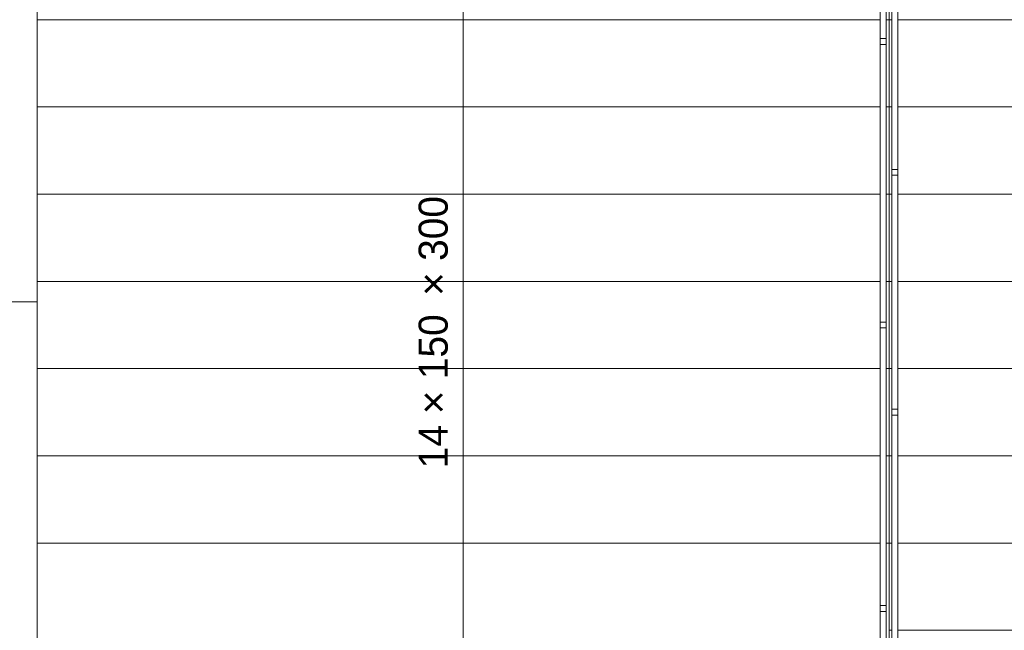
# Model space of a CAD drawing. Header units: millimetres. Extents: x -13540 to 53600, y -37870 to 10383.
# Tile 5 of 26: x -10960 to -7574, y -6070 to -3970. Entities that reach past the tile are written whole.
import ezdxf

# ---------------------------------------------------------------- set-up
doc = ezdxf.new("R2010")
doc.units = ezdxf.units.MM
doc.header["$MEASUREMENT"] = 0
doc.set_wipeout_variables(frame=1)
doc.linetypes.add('Wipeout_Contour', pattern=[1000, 0, -1000])
for name, color, linetype in [('02_Zdi VNĚJŠÍ - nosné.obálka', 7, 'Continuous'), ('04_Schodiště', 7, 'Continuous'), ('05_Zábradlí', 7, 'Continuous'), ('Nové_04_Schodiště', 7, 'Continuous'), ('Nové_05_Zábradlí', 7, 'Continuous'), ('Nové_Výplně - Povrchové', 7, 'Continuous'), ('Otvory – Okna', 7, 'Continuous'), ('Výplně - Povrchové', 7, 'Continuous')]:
    doc.layers.add(name, color=color, linetype=linetype)

msp = doc.modelspace()

# ---------------------------------------------------------------- linework, layer by layer
at = {"layer": '04_Schodiště', "color": 251, "linetype": 'Continuous', "lineweight": 0}
for p, q in [((-10900, -3670), (-10900, -7870)), ((-7970, -4870), (-7970, -7870)), ((-4900, -4870), (-7970, -4870))]:
    msp.add_line(p, q, dxfattribs=at)

# ---------------------------------------------------------------- next in the draw order: wipeouts: each hides what was drawn before it
at = {"color": 251, "linetype": 'Wipeout_Contour', "lineweight": 0, "ltscale": 32871.497026}
msp.add_wipeout([(-7970, -4870), (-7970, -5170), (-4900, -5170), (-4900, -4870)], dxfattribs=at).dxf.layer = 'Výplně - Povrchové'

# ---------------------------------------------------------------- next in the draw order: linework, layer by layer
at = {"layer": '04_Schodiště', "color": 251, "linetype": 'Continuous', "lineweight": 0}
for p, q in [((-7970, -4870), (-7970, -5170)), ((-4900, -4870), (-7970, -4870)), ((-7970, -5170), (-4900, -5170))]:
    msp.add_line(p, q, dxfattribs=at)

# ---------------------------------------------------------------- next in the draw order: wipeouts: each hides what was drawn before it
at = {"color": 251, "linetype": 'Wipeout_Contour', "lineweight": 0, "ltscale": 33633.211958}
msp.add_wipeout([(-7970, -5170), (-7970, -5470), (-4900, -5470), (-4900, -5170)], dxfattribs=at).dxf.layer = 'Výplně - Povrchové'

# ---------------------------------------------------------------- next in the draw order: linework, layer by layer
at = {"layer": '04_Schodiště', "color": 251, "linetype": 'Continuous', "lineweight": 0}
for p, q in [((-7970, -5170), (-7970, -5470)), ((-4900, -5170), (-7970, -5170)), ((-7970, -5470), (-4900, -5470))]:
    msp.add_line(p, q, dxfattribs=at)

# ---------------------------------------------------------------- next in the draw order: wipeouts: each hides what was drawn before it
at = {"color": 251, "linetype": 'Wipeout_Contour', "lineweight": 0, "ltscale": 34419.369698}
msp.add_wipeout([(-7970, -5470), (-7970, -5770), (-4900, -5770), (-4900, -5470)], dxfattribs=at).dxf.layer = 'Výplně - Povrchové'

# ---------------------------------------------------------------- next in the draw order: linework, layer by layer
at = {"layer": '04_Schodiště', "color": 251, "linetype": 'Continuous', "lineweight": 0}
for p, q in [((-7970, -5470), (-7970, -5770)), ((-4900, -5470), (-7970, -5470)), ((-7970, -5770), (-4900, -5770))]:
    msp.add_line(p, q, dxfattribs=at)

# ---------------------------------------------------------------- next in the draw order: wipeouts: each hides what was drawn before it
at = {"color": 251, "linetype": 'Wipeout_Contour', "lineweight": 0, "ltscale": 35228.305892}
msp.add_wipeout([(-7970, -5770), (-7970, -6070), (-4900, -6070), (-4900, -5770)], dxfattribs=at).dxf.layer = 'Výplně - Povrchové'

# ---------------------------------------------------------------- next in the draw order: linework, layer by layer
at = {"layer": '04_Schodiště', "color": 251, "linetype": 'Continuous', "lineweight": 0}
for p, q in [((-7970, -7870), (-7970, -3670)), ((-7970, -5770), (-7970, -6070)), ((-4900, -5770), (-7970, -5770)), ((-7970, -6070), (-4900, -6070))]:
    msp.add_line(p, q, dxfattribs=at)

# ---------------------------------------------------------------- next in the draw order: wipeouts: each hides what was drawn before it
at = {"color": 251, "linetype": 'Wipeout_Contour', "lineweight": 0, "ltscale": 44666.716214}
msp.add_wipeout([(-7970, -5770), (-10900, -5770), (-10900, -6070), (-7970, -6070)], dxfattribs=at).dxf.layer = 'Výplně - Povrchové'

# ---------------------------------------------------------------- next in the draw order: linework, layer by layer
at = {"layer": '04_Schodiště', "color": 251, "linetype": 'Continuous', "lineweight": 0}
for p, q in [((-7970, -5770), (-10900, -5770)), ((-10900, -5770), (-10900, -6070)), ((-7970, -6070), (-7970, -5770))]:
    msp.add_line(p, q, dxfattribs=at)

# ---------------------------------------------------------------- next in the draw order: wipeouts: each hides what was drawn before it
at = {"color": 251, "linetype": 'Wipeout_Contour', "lineweight": 0, "ltscale": 44034.328458}
msp.add_wipeout([(-7970, -5470), (-10900, -5470), (-10900, -5770), (-7970, -5770)], dxfattribs=at).dxf.layer = 'Výplně - Povrchové'

# ---------------------------------------------------------------- next in the draw order: linework, layer by layer
at = {"layer": '04_Schodiště', "color": 251, "linetype": 'Continuous', "lineweight": 0}
for p, q in [((-7970, -5470), (-10900, -5470)), ((-10900, -5470), (-10900, -5770)), ((-7970, -5770), (-7970, -5470)), ((-10900, -5770), (-7970, -5770))]:
    msp.add_line(p, q, dxfattribs=at)

# ---------------------------------------------------------------- next in the draw order: wipeouts: each hides what was drawn before it
at = {"color": 251, "linetype": 'Wipeout_Contour', "lineweight": 0, "ltscale": 43425.869105}
msp.add_wipeout([(-7970, -5170), (-10900, -5170), (-10900, -5470), (-7970, -5470)], dxfattribs=at).dxf.layer = 'Výplně - Povrchové'

# ---------------------------------------------------------------- next in the draw order: linework, layer by layer
at = {"layer": '04_Schodiště', "color": 251, "linetype": 'Continuous', "lineweight": 0}
for p, q in [((-7970, -5170), (-10900, -5170)), ((-10900, -5170), (-10900, -5470)), ((-7970, -5470), (-7970, -5170)), ((-10900, -5470), (-7970, -5470))]:
    msp.add_line(p, q, dxfattribs=at)

# ---------------------------------------------------------------- next in the draw order: wipeouts: each hides what was drawn before it
at = {"color": 251, "linetype": 'Wipeout_Contour', "lineweight": 0, "ltscale": 42842.394277}
msp.add_wipeout([(-7970, -4870), (-10900, -4870), (-10900, -5170), (-7970, -5170)], dxfattribs=at).dxf.layer = 'Výplně - Povrchové'

# ---------------------------------------------------------------- next in the draw order: linework, layer by layer
at = {"layer": '04_Schodiště', "color": 251, "linetype": 'Continuous', "lineweight": 0}
for p, q in [((-7970, -4870), (-10900, -4870)), ((-10900, -4870), (-10900, -5170)), ((-7970, -5170), (-7970, -4870)), ((-10900, -5170), (-7970, -5170))]:
    msp.add_line(p, q, dxfattribs=at)

# ---------------------------------------------------------------- next in the draw order: wipeouts: each hides what was drawn before it
at = {"color": 251, "linetype": 'Wipeout_Contour', "lineweight": 0, "ltscale": 42284.979672}
msp.add_wipeout([(-7970, -4570), (-10900, -4570), (-10900, -4870), (-7970, -4870)], dxfattribs=at).dxf.layer = 'Výplně - Povrchové'

# ---------------------------------------------------------------- next in the draw order: linework, layer by layer
at = {"layer": '04_Schodiště', "color": 251, "linetype": 'Continuous', "lineweight": 0}
for p, q in [((-7970, -4570), (-10900, -4570)), ((-10900, -4570), (-10900, -4870)), ((-7970, -4870), (-7970, -4570)), ((-10900, -4870), (-7970, -4870))]:
    msp.add_line(p, q, dxfattribs=at)

# ---------------------------------------------------------------- next in the draw order: wipeouts: each hides what was drawn before it
at = {"color": 251, "linetype": 'Wipeout_Contour', "lineweight": 0, "ltscale": 41754.715286}
msp.add_wipeout([(-7970, -4270), (-10900, -4270), (-10900, -4570), (-7970, -4570)], dxfattribs=at).dxf.layer = 'Výplně - Povrchové'

# ---------------------------------------------------------------- next in the draw order: linework, layer by layer
at = {"layer": '04_Schodiště', "color": 251, "linetype": 'Continuous', "lineweight": 0}
for p, q in [((-7970, -4270), (-10900, -4270)), ((-10900, -4270), (-10900, -4570)), ((-7970, -4570), (-7970, -4270)), ((-10900, -4570), (-7970, -4570))]:
    msp.add_line(p, q, dxfattribs=at)

# ---------------------------------------------------------------- next in the draw order: wipeouts: each hides what was drawn before it
at = {"color": 251, "linetype": 'Wipeout_Contour', "lineweight": 0, "ltscale": 41252.699182}
msp.add_wipeout([(-7970, -3970), (-10900, -3970), (-10900, -4270), (-7970, -4270)], dxfattribs=at).dxf.layer = 'Výplně - Povrchové'

# ---------------------------------------------------------------- next in the draw order: linework, layer by layer
at = {"layer": '04_Schodiště', "color": 251, "linetype": 'Continuous', "lineweight": 0}
for p, q in [((-7970, -3970), (-10900, -3970)), ((-10900, -3970), (-10900, -4270)), ((-7970, -4270), (-7970, -3970)), ((-10900, -4270), (-7970, -4270))]:
    msp.add_line(p, q, dxfattribs=at)

# ---------------------------------------------------------------- next in the draw order: wipeouts: each hides what was drawn before it
at = {"color": 251, "linetype": 'Wipeout_Contour', "lineweight": 0, "ltscale": 61047.941675}
msp.add_wipeout([(-10900, -3970), (-7970, -3970), (-7970, -3670), (-7970, -3660), (-10900, -3660), (-10900, -3670)], dxfattribs=at).dxf.layer = 'Výplně - Povrchové'

# ---------------------------------------------------------------- next in the draw order: linework, layer by layer
at = {"layer": '04_Schodiště', "color": 251, "linetype": 'Continuous', "lineweight": 0}
for p, q in [((-10900, -3670), (-10900, -3970)), ((-7970, -3970), (-7970, -3670)), ((-10900, -3970), (-7970, -3970)), ((-9435, -3970), (-9485, -4020)), ((-9435, -7570), (-9435, -3970)), ((-9385, -4020), (-9435, -3970))]:
    msp.add_line(p, q, dxfattribs=at)
at = {"layer": 'Nové_04_Schodiště', "color": 251, "linetype": 'Continuous', "lineweight": 0}
for p, q in [((-10900, -3070), (-10900, -6970)), ((-7970, -3670), (-7970, -6970))]:
    msp.add_line(p, q, dxfattribs=at)

# ---------------------------------------------------------------- next in the draw order: wipeouts: each hides what was drawn before it
at = {"color": 251, "linetype": 'Wipeout_Contour', "lineweight": 0, "ltscale": 30751.482313}
msp.add_wipeout([(-7970, -3970), (-7970, -4270), (-4900, -4270), (-4900, -3970)], dxfattribs=at).dxf.layer = 'Nové_Výplně - Povrchové'

# ---------------------------------------------------------------- next in the draw order: linework, layer by layer
at = {"layer": 'Nové_04_Schodiště', "color": 251, "linetype": 'Continuous', "lineweight": 0}
for p, q in [((-7970, -3970), (-7970, -4270)), ((-4900, -3970), (-7970, -3970)), ((-7970, -4270), (-4900, -4270))]:
    msp.add_line(p, q, dxfattribs=at)

# ---------------------------------------------------------------- next in the draw order: wipeouts: each hides what was drawn before it
at = {"color": 251, "linetype": 'Wipeout_Contour', "lineweight": 0, "ltscale": 31428.660322}
msp.add_wipeout([(-7970, -4270), (-7970, -4570), (-4900, -4570), (-4900, -4270)], dxfattribs=at).dxf.layer = 'Nové_Výplně - Povrchové'

# ---------------------------------------------------------------- next in the draw order: linework, layer by layer
at = {"layer": 'Nové_04_Schodiště', "color": 251, "linetype": 'Continuous', "lineweight": 0}
for p, q in [((-7970, -4270), (-7970, -4570)), ((-4900, -4270), (-7970, -4270)), ((-7970, -4570), (-4900, -4570))]:
    msp.add_line(p, q, dxfattribs=at)

# ---------------------------------------------------------------- next in the draw order: wipeouts: each hides what was drawn before it
at = {"color": 251, "linetype": 'Wipeout_Contour', "lineweight": 0, "ltscale": 32136.010062}
msp.add_wipeout([(-7970, -4570), (-7970, -4870), (-4900, -4870), (-4900, -4570)], dxfattribs=at).dxf.layer = 'Nové_Výplně - Povrchové'

# ---------------------------------------------------------------- next in the draw order: linework, layer by layer
at = {"layer": 'Nové_04_Schodiště', "color": 251, "linetype": 'Continuous', "lineweight": 0}
for p, q in [((-7970, -4570), (-7970, -4870)), ((-4900, -4570), (-7970, -4570)), ((-7970, -4870), (-4900, -4870))]:
    msp.add_line(p, q, dxfattribs=at)

# ---------------------------------------------------------------- next in the draw order: wipeouts: each hides what was drawn before it
at = {"color": 251, "linetype": 'Wipeout_Contour', "lineweight": 0, "ltscale": 32871.497026}
msp.add_wipeout([(-7970, -4870), (-7970, -5170), (-4900, -5170), (-4900, -4870)], dxfattribs=at).dxf.layer = 'Nové_Výplně - Povrchové'

# ---------------------------------------------------------------- next in the draw order: linework, layer by layer
at = {"layer": 'Nové_04_Schodiště', "color": 251, "linetype": 'Continuous', "lineweight": 0}
for p, q in [((-7970, -4870), (-7970, -5170)), ((-4900, -4870), (-7970, -4870)), ((-7970, -5170), (-4900, -5170))]:
    msp.add_line(p, q, dxfattribs=at)

# ---------------------------------------------------------------- next in the draw order: wipeouts: each hides what was drawn before it
at = {"color": 251, "linetype": 'Wipeout_Contour', "lineweight": 0, "ltscale": 33633.211958}
msp.add_wipeout([(-7970, -5170), (-7970, -5470), (-4900, -5470), (-4900, -5170)], dxfattribs=at).dxf.layer = 'Nové_Výplně - Povrchové'

# ---------------------------------------------------------------- next in the draw order: linework, layer by layer
at = {"layer": 'Nové_04_Schodiště', "color": 251, "linetype": 'Continuous', "lineweight": 0}
for p, q in [((-7970, -5170), (-7970, -5470)), ((-4900, -5170), (-7970, -5170)), ((-7970, -5470), (-4900, -5470))]:
    msp.add_line(p, q, dxfattribs=at)

# ---------------------------------------------------------------- next in the draw order: wipeouts: each hides what was drawn before it
at = {"color": 251, "linetype": 'Wipeout_Contour', "lineweight": 0, "ltscale": 34419.369698}
msp.add_wipeout([(-7970, -5470), (-7970, -5770), (-4900, -5770), (-4900, -5470)], dxfattribs=at).dxf.layer = 'Nové_Výplně - Povrchové'

# ---------------------------------------------------------------- next in the draw order: linework, layer by layer
at = {"layer": 'Nové_04_Schodiště', "color": 251, "linetype": 'Continuous', "lineweight": 0}
for p, q in [((-7970, -5470), (-7970, -5770)), ((-4900, -5470), (-7970, -5470)), ((-7970, -5770), (-4900, -5770))]:
    msp.add_line(p, q, dxfattribs=at)

# ---------------------------------------------------------------- next in the draw order: wipeouts: each hides what was drawn before it
at = {"color": 251, "linetype": 'Wipeout_Contour', "lineweight": 0, "ltscale": 35228.305892}
msp.add_wipeout([(-7970, -5770), (-7970, -6070), (-4900, -6070), (-4900, -5770)], dxfattribs=at).dxf.layer = 'Nové_Výplně - Povrchové'

# ---------------------------------------------------------------- next in the draw order: linework, layer by layer
at = {"layer": 'Nové_04_Schodiště', "color": 251, "linetype": 'Continuous', "lineweight": 0}
for p, q in [((-7970, -6970), (-7970, -3070)), ((-7970, -5770), (-7970, -6070)), ((-4900, -5770), (-7970, -5770)), ((-7970, -6070), (-4900, -6070))]:
    msp.add_line(p, q, dxfattribs=at)

# ---------------------------------------------------------------- next in the draw order: wipeouts: each hides what was drawn before it
at = {"color": 251, "linetype": 'Wipeout_Contour', "lineweight": 0, "ltscale": 44666.716213}
msp.add_wipeout([(-7970, -5770), (-10900, -5770), (-10900, -6070), (-7970, -6070)], dxfattribs=at).dxf.layer = 'Nové_Výplně - Povrchové'

# ---------------------------------------------------------------- next in the draw order: linework, layer by layer
at = {"layer": 'Nové_04_Schodiště', "color": 251, "linetype": 'Continuous', "lineweight": 0}
for p, q in [((-7970, -5770), (-10900, -5770)), ((-10900, -5770), (-10900, -6070)), ((-7970, -6070), (-7970, -5770))]:
    msp.add_line(p, q, dxfattribs=at)

# ---------------------------------------------------------------- next in the draw order: wipeouts: each hides what was drawn before it
at = {"color": 251, "linetype": 'Wipeout_Contour', "lineweight": 0, "ltscale": 44034.328458}
msp.add_wipeout([(-7970, -5470), (-10900, -5470), (-10900, -5770), (-7970, -5770)], dxfattribs=at).dxf.layer = 'Nové_Výplně - Povrchové'

# ---------------------------------------------------------------- next in the draw order: linework, layer by layer
at = {"layer": 'Nové_04_Schodiště', "color": 251, "linetype": 'Continuous', "lineweight": 0}
for p, q in [((-7970, -5470), (-10900, -5470)), ((-10900, -5470), (-10900, -5770)), ((-7970, -5770), (-7970, -5470)), ((-10900, -5770), (-7970, -5770))]:
    msp.add_line(p, q, dxfattribs=at)

# ---------------------------------------------------------------- next in the draw order: wipeouts: each hides what was drawn before it
at = {"color": 251, "linetype": 'Wipeout_Contour', "lineweight": 0, "ltscale": 43425.869105}
msp.add_wipeout([(-7970, -5170), (-10900, -5170), (-10900, -5470), (-7970, -5470)], dxfattribs=at).dxf.layer = 'Nové_Výplně - Povrchové'

# ---------------------------------------------------------------- next in the draw order: linework, layer by layer
at = {"layer": 'Nové_04_Schodiště', "color": 251, "linetype": 'Continuous', "lineweight": 0}
for p, q in [((-7970, -5170), (-10900, -5170)), ((-10900, -5170), (-10900, -5470)), ((-7970, -5470), (-7970, -5170)), ((-10900, -5470), (-7970, -5470))]:
    msp.add_line(p, q, dxfattribs=at)

# ---------------------------------------------------------------- next in the draw order: wipeouts: each hides what was drawn before it
at = {"color": 251, "linetype": 'Wipeout_Contour', "lineweight": 0, "ltscale": 42842.394277}
msp.add_wipeout([(-7970, -4870), (-10900, -4870), (-10900, -5170), (-7970, -5170)], dxfattribs=at).dxf.layer = 'Nové_Výplně - Povrchové'

# ---------------------------------------------------------------- next in the draw order: linework, layer by layer
at = {"layer": '02_Zdi VNĚJŠÍ - nosné.obálka', "color": 251, "linetype": 'Continuous', "lineweight": 0}
msp.add_line((-11380, -4940.8), (-10900, -4940.8), dxfattribs=at)
at = {"layer": 'Nové_04_Schodiště', "color": 251, "linetype": 'Continuous', "lineweight": 0}
for p, q in [((-7970, -4870), (-10900, -4870)), ((-10900, -4870), (-10900, -5170)), ((-7970, -5170), (-7970, -4870)), ((-10900, -5170), (-7970, -5170))]:
    msp.add_line(p, q, dxfattribs=at)
at = {"layer": 'Otvory – Okna', "color": 251, "linetype": 'Continuous', "lineweight": 0}
for p, q in [((-11380, -4940.8), (-10900, -4940.8)), ((-10900, -4940.8), (-10900, -7240.8))]:
    msp.add_line(p, q, dxfattribs=at)

# ---------------------------------------------------------------- next in the draw order: texts
at = {"layer": 'Nové_04_Schodiště', "color": 7, "lineweight": 25, "insert": (-9435, -5020), "char_height": 100, "attachment_point": 2, "rotation": 90}
msp.add_mtext('\\A1;\\pt0,1550;{\\H0.66x;\\S^  ;\\S^  ;\\S^  ;}', dxfattribs=at)

# ---------------------------------------------------------------- next in the draw order: wipeouts: each hides what was drawn before it
at = {"color": 251, "linetype": 'Wipeout_Contour', "lineweight": 0, "ltscale": 42284.979672}
msp.add_wipeout([(-7970, -4570), (-10900, -4570), (-10900, -4870), (-7970, -4870)], dxfattribs=at).dxf.layer = 'Nové_Výplně - Povrchové'

# ---------------------------------------------------------------- next in the draw order: linework, layer by layer
at = {"layer": 'Nové_04_Schodiště', "color": 251, "linetype": 'Continuous', "lineweight": 0}
for p, q in [((-7970, -4570), (-10900, -4570)), ((-10900, -4570), (-10900, -4870)), ((-7970, -4870), (-7970, -4570)), ((-10900, -4870), (-7970, -4870))]:
    msp.add_line(p, q, dxfattribs=at)

# ---------------------------------------------------------------- next in the draw order: wipeouts: each hides what was drawn before it
at = {"color": 251, "linetype": 'Wipeout_Contour', "lineweight": 0, "ltscale": 41754.715286}
msp.add_wipeout([(-7970, -4270), (-10900, -4270), (-10900, -4570), (-7970, -4570)], dxfattribs=at).dxf.layer = 'Nové_Výplně - Povrchové'

# ---------------------------------------------------------------- next in the draw order: linework, layer by layer
at = {"layer": '02_Zdi VNĚJŠÍ - nosné.obálka', "color": 251, "linetype": 'Continuous', "lineweight": 0, "flags": 128}
msp.add_lwpolyline([(-10900, -4940.8), (-10900, -4290.6)], dxfattribs=at)
at = {"layer": 'Nové_04_Schodiště', "color": 251, "linetype": 'Continuous', "lineweight": 0}
for p, q in [((-7970, -4270), (-10900, -4270)), ((-10900, -4270), (-10900, -4570)), ((-7970, -4570), (-7970, -4270)), ((-10900, -4570), (-7970, -4570))]:
    msp.add_line(p, q, dxfattribs=at)

# ---------------------------------------------------------------- next in the draw order: texts
at = {"layer": 'Nové_04_Schodiště', "color": 251, "lineweight": 0, "insert": (-9458.5, -5020), "char_height": 100, "attachment_point": 8, "rotation": 90}
msp.add_mtext('\\A1;\\pt0,1550;14 {\\fArial|b0|i0|c238|p34;× }150{\\H0.66x;\\S^  ;\\fArial|b0|i0|c238|p34;\\H1.51515x; × }300{\\H0.66x;\\S^  ;\\S^  ;}', dxfattribs=at)

# ---------------------------------------------------------------- next in the draw order: wipeouts: each hides what was drawn before it
at = {"color": 251, "linetype": 'Wipeout_Contour', "lineweight": 0, "ltscale": 41252.699181}
msp.add_wipeout([(-7970, -3970), (-10900, -3970), (-10900, -4270), (-7970, -4270)], dxfattribs=at).dxf.layer = 'Nové_Výplně - Povrchové'

# ---------------------------------------------------------------- next in the draw order: linework, layer by layer
at = {"layer": 'Nové_04_Schodiště', "color": 251, "linetype": 'Continuous', "lineweight": 0}
for p, q in [((-7970, -3970), (-10900, -3970)), ((-10900, -3970), (-10900, -4270)), ((-7970, -4270), (-7970, -3970)), ((-10900, -4270), (-7970, -4270))]:
    msp.add_line(p, q, dxfattribs=at)

# ---------------------------------------------------------------- next in the draw order: wipeouts: each hides what was drawn before it
at = {"color": 251, "linetype": 'Wipeout_Contour', "lineweight": 0, "ltscale": 40780.030214}
msp.add_wipeout([(-7970, -3670), (-10900, -3670), (-10900, -3970), (-7970, -3970)], dxfattribs=at).dxf.layer = 'Nové_Výplně - Povrchové'

# ---------------------------------------------------------------- next in the draw order: linework, layer by layer
at = {"layer": '02_Zdi VNĚJŠÍ - nosné.obálka', "color": 251, "linetype": 'Continuous', "lineweight": 0, "flags": 128}
msp.add_lwpolyline([(-10900, -4290.6), (-10900, -3890)], dxfattribs=at)
at = {"layer": 'Nové_04_Schodiště', "color": 251, "linetype": 'Continuous', "lineweight": 0}
for p, q in [((-9435, -6670), (-9435, -3370)), ((-9435, -6670), (-9435, -3370)), ((-10900, -3670), (-10900, -3970)), ((-7970, -3970), (-7970, -3670)), ((-10900, -3970), (-7970, -3970))]:
    msp.add_line(p, q, dxfattribs=at)

# ---------------------------------------------------------------- next in the draw order: wipeouts: each hides what was drawn before it
at = {"color": 251, "linetype": 'Wipeout_Contour', "lineweight": 0, "ltscale": 38324.57411}
msp.add_wipeout([(-8000, -6970), (-7980, -6970), (-7980, -3070), (-8000, -3070)], dxfattribs=at).dxf.layer = '05_Zábradlí'
at = {"color": 251, "linetype": 'Wipeout_Contour', "lineweight": 0, "ltscale": 38657.824371}
msp.add_wipeout([(-7940, -3670), (-7960, -3670), (-7960, -6970), (-7940, -6970)], dxfattribs=at).dxf.layer = 'Nové_05_Zábradlí'

# ---------------------------------------------------------------- next in the draw order: linework, layer by layer
at = {"layer": '05_Zábradlí', "color": 251, "linetype": 'Continuous', "lineweight": 0}
for p, q in [((-8000, -3070), (-8000, -6970)), ((-7980, -6970), (-7980, -3070))]:
    msp.add_line(p, q, dxfattribs=at)
at = {"layer": 'Nové_05_Zábradlí', "color": 251, "linetype": 'Continuous', "lineweight": 0}
for p, q in [((-7960, -3670), (-7960, -6970)), ((-7940, -6970), (-7940, -3670))]:
    msp.add_line(p, q, dxfattribs=at)

# ---------------------------------------------------------------- next in the draw order: wipeouts: each hides what was drawn before it
at = {"color": 251, "linetype": 'Wipeout_Contour', "lineweight": 0, "ltscale": 41183.714808}
msp.add_wipeout([(-8000, -6970), (-7980, -6970), (-7980, -5995), (-8000, -5995)], dxfattribs=at).dxf.layer = '05_Zábradlí'
at = {"color": 251, "linetype": 'Wipeout_Contour', "lineweight": 0, "ltscale": 35777.951733}
msp.add_wipeout([(-7940, -3670), (-7960, -3670), (-7960, -4495), (-7940, -4495)], dxfattribs=at).dxf.layer = 'Nové_05_Zábradlí'

# ---------------------------------------------------------------- next in the draw order: linework, layer by layer
at = {"layer": '05_Zábradlí', "color": 251, "linetype": 'Continuous', "lineweight": 0}
for p, q in [((-8000, -5995), (-8000, -6970)), ((-7980, -6970), (-7980, -5995))]:
    msp.add_line(p, q, dxfattribs=at)
at = {"layer": 'Nové_05_Zábradlí', "color": 251, "linetype": 'Continuous', "lineweight": 0}
for p, q in [((-7960, -3670), (-7960, -4495)), ((-7940, -4495), (-7940, -3670))]:
    msp.add_line(p, q, dxfattribs=at)

# ---------------------------------------------------------------- next in the draw order: wipeouts: each hides what was drawn before it
at = {"color": 251, "linetype": 'Wipeout_Contour', "lineweight": 0, "ltscale": 38850.214001}
msp.add_wipeout([(-8000, -5995), (-7980, -5995), (-7980, -5020), (-8000, -5020)], dxfattribs=at).dxf.layer = '05_Zábradlí'
at = {"color": 251, "linetype": 'Wipeout_Contour', "lineweight": 0, "ltscale": 37397.148362}
msp.add_wipeout([(-7940, -4495), (-7960, -4495), (-7960, -5320), (-7940, -5320)], dxfattribs=at).dxf.layer = 'Nové_05_Zábradlí'

# ---------------------------------------------------------------- next in the draw order: linework, layer by layer
at = {"layer": '05_Zábradlí', "color": 251, "linetype": 'Continuous', "lineweight": 0}
for p, q in [((-8000, -5020), (-8000, -5995)), ((-7980, -5995), (-7980, -5020))]:
    msp.add_line(p, q, dxfattribs=at)
at = {"layer": 'Nové_05_Zábradlí', "color": 251, "linetype": 'Continuous', "lineweight": 0}
for p, q in [((-7960, -4495), (-7960, -5320)), ((-7940, -5320), (-7940, -4495))]:
    msp.add_line(p, q, dxfattribs=at)

# ---------------------------------------------------------------- next in the draw order: wipeouts: each hides what was drawn before it
at = {"color": 251, "linetype": 'Wipeout_Contour', "lineweight": 0, "ltscale": 36783.341561}
msp.add_wipeout([(-8000, -5020), (-7980, -5020), (-7980, -4045), (-8000, -4045)], dxfattribs=at).dxf.layer = '05_Zábradlí'
at = {"color": 251, "linetype": 'Wipeout_Contour', "lineweight": 0, "ltscale": 39956.018951}
msp.add_wipeout([(-8000, -6005), (-7980, -6005), (-7980, -5985), (-8000, -5985)], dxfattribs=at).dxf.layer = '05_Zábradlí'
at = {"color": 251, "linetype": 'Wipeout_Contour', "lineweight": 0, "ltscale": 36531.108208}
msp.add_wipeout([(-7940, -4485), (-7960, -4485), (-7960, -4505), (-7940, -4505)], dxfattribs=at).dxf.layer = 'Nové_05_Zábradlí'
at = {"color": 251, "linetype": 'Wipeout_Contour', "lineweight": 0, "ltscale": 39227.726389}
msp.add_wipeout([(-7940, -5320), (-7960, -5320), (-7960, -6145), (-7940, -6145)], dxfattribs=at).dxf.layer = 'Nové_05_Zábradlí'

# ---------------------------------------------------------------- next in the draw order: linework, layer by layer
at = {"layer": '05_Zábradlí', "color": 251, "linetype": 'Continuous', "lineweight": 0}
for p, q in [((-8000, -4045), (-8000, -5020)), ((-7980, -5020), (-7980, -4045))]:
    msp.add_line(p, q, dxfattribs=at)
at = {"layer": '05_Zábradlí', "color": 251, "linetype": 'Continuous', "lineweight": 0, "flags": 128}
msp.add_lwpolyline([(-8000, -6005), (-7980, -6005), (-7980, -5985), (-8000, -5985)], close=True, dxfattribs=at)
at = {"layer": 'Nové_05_Zábradlí', "color": 251, "linetype": 'Continuous', "lineweight": 0}
for p, q in [((-7960, -5320), (-7960, -6145)), ((-7940, -6145), (-7940, -5320))]:
    msp.add_line(p, q, dxfattribs=at)
at = {"layer": 'Nové_05_Zábradlí', "color": 251, "linetype": 'Continuous', "lineweight": 0, "flags": 128}
msp.add_lwpolyline([(-7940, -4485), (-7960, -4485), (-7960, -4505), (-7940, -4505)], close=True, dxfattribs=at)

# ---------------------------------------------------------------- next in the draw order: wipeouts: each hides what was drawn before it
at = {"color": 251, "linetype": 'Wipeout_Contour', "lineweight": 0, "ltscale": 35030.084837}
msp.add_wipeout([(-8000, -4045), (-7980, -4045), (-7980, -3070), (-8000, -3070)], dxfattribs=at).dxf.layer = '05_Zábradlí'
at = {"color": 251, "linetype": 'Wipeout_Contour', "lineweight": 0, "ltscale": 37744.528873}
msp.add_wipeout([(-8000, -5030), (-7980, -5030), (-7980, -5010), (-8000, -5010)], dxfattribs=at).dxf.layer = '05_Zábradlí'
at = {"color": 251, "linetype": 'Wipeout_Contour', "lineweight": 0, "ltscale": 38263.296461}
msp.add_wipeout([(-7940, -5310), (-7960, -5310), (-7960, -5330), (-7940, -5330)], dxfattribs=at).dxf.layer = 'Nové_05_Zábradlí'

# ---------------------------------------------------------------- next in the draw order: linework, layer by layer
at = {"layer": '05_Zábradlí', "color": 251, "linetype": 'Continuous', "lineweight": 0}
for p, q in [((-8000, -3070), (-8000, -4045)), ((-7980, -4045), (-7980, -3070))]:
    msp.add_line(p, q, dxfattribs=at)
at = {"layer": '05_Zábradlí', "color": 251, "linetype": 'Continuous', "lineweight": 0, "flags": 128}
msp.add_lwpolyline([(-8000, -5030), (-7980, -5030), (-7980, -5010), (-8000, -5010)], close=True, dxfattribs=at)
at = {"layer": 'Nové_05_Zábradlí', "color": 251, "linetype": 'Continuous', "lineweight": 0, "flags": 128}
msp.add_lwpolyline([(-7940, -5310), (-7960, -5310), (-7960, -5330), (-7940, -5330)], close=True, dxfattribs=at)

# ---------------------------------------------------------------- next in the draw order: wipeouts: each hides what was drawn before it
at = {"color": 251, "linetype": 'Wipeout_Contour', "lineweight": 0, "ltscale": 35822.27624}
msp.add_wipeout([(-8000, -4055), (-7980, -4055), (-7980, -4035), (-8000, -4035)], dxfattribs=at).dxf.layer = '05_Zábradlí'

# ---------------------------------------------------------------- next in the draw order: linework, layer by layer
at = {"layer": '05_Zábradlí', "color": 251, "linetype": 'Continuous', "lineweight": 0, "flags": 128}
msp.add_lwpolyline([(-8000, -4055), (-7980, -4055), (-7980, -4035), (-8000, -4035)], close=True, dxfattribs=at)

doc.saveas('drawing.dxf')
